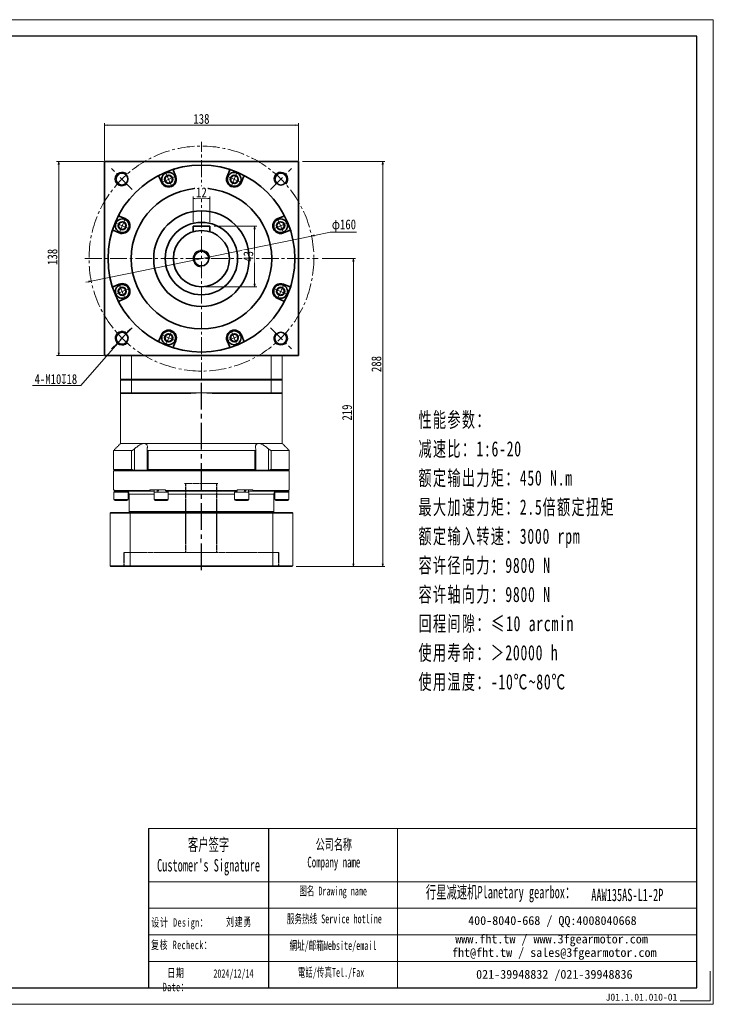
# Model space of a CAD drawing. Header units: millimetres. Extents: x -4 to 990, y 0 to 700.
# Tile 6 of 6: x 497 to 990, y 0 to 700. Entities that reach past the tile are written whole.
import ezdxf

# ---------------------------------------------------------------- set-up
doc = ezdxf.new("R2010")
doc.units = ezdxf.units.MM
doc.set_wipeout_variables(frame=1)
for name, pattern in [('CENTER2', [28.575, 19.05, -3.175, 3.175, -3.175]), ('DASHED', [0.75, 0.5, -0.25]), ('点画线', [18, 12, -2, 2, -2])]:
    doc.linetypes.add(name, pattern=pattern)
for name, color, linetype in [('3中心线层', 1, 'CENTER2'), ('6文字层', 3, 'Continuous'), ('7标注层', 4, 'Continuous')]:
    doc.layers.add(name, color=color, linetype=linetype)
for name, color, linetype, lineweight in [('SLD-0', 7, 'Continuous', 18), ('中心线层', 1, '点画线', 18), ('图框_外框线', 7, 'Continuous', 18), ('尺寸线层', 3, 'Continuous', 18), ('粗实线层', 7, 'Continuous', 35)]:
    doc.layers.add(name, color=color, linetype=linetype, lineweight=lineweight)
doc.styles.add('SLDTEXTSTYLE4', font='SimSun.ttf', dxfattribs={"width": 0.611111})
doc.styles.get("Standard").update_dxf_attribs({"font": 'SimSun.ttf'})
doc.styles.add('宋体', font='SimSun.ttf', dxfattribs={"width": 0.8})
doc.styles.add('标准', font='txt', dxfattribs={"width": 0.667})
doc.styles.add('样式 1', font='SimSun.ttf')
doc.dimstyles.new('A水平标注$0', dxfattribs={"dimtxt": 3.5, "dimasz": 2, "dimexe": 1.5, "dimexo": 3, "dimgap": 1.1, "dimtad": 1, "dimtoh": 1, "dimdec": 4, "dimdsep": 46, "dimtxsty": '宋体', "dimblk": 'OPEN', "dimcen": 3, "dimclrd": 3, "dimclre": 3, "dimclrt": 6, "dimadec": 0, "dimazin": 0, "dimtm": 1e-09, "dimtfac": 1, "dimtdec": 4, "dimtix": 1, "dimtmove": 0, "dimatfit": 3, "dimldrblk": 'OPEN', "dimfxl": 1, "dimtfill": 1, "dimtfillclr": 256, "dimlwd": 13, "dimlwe": 13, "dimarcsym": 0})
doc.dimstyles.new('D直径标注φ25', dxfattribs={"dimtxt": 3.5, "dimasz": 2, "dimexe": 1, "dimexo": 3, "dimtad": 1, "dimtoh": 1, "dimdec": 1, "dimdsep": 46, "dimtxsty": '宋体', "dimblk": 'OPEN', "dimcen": 3, "dimclrd": 3, "dimclre": 3, "dimclrt": 130, "dimadec": 0, "dimazin": 0, "dimtm": 1e-09, "dimtfac": 1, "dimtdec": 1, "dimtmove": 0, "dimatfit": 0, "dimldrblk": 'OPEN', "dimfxl": 1, "dimtfill": 1, "dimtfillclr": 256, "dimlwd": 13, "dimlwe": 13, "dimarcsym": 0})
doc.dimstyles.new('螺孔(M8-7H)', dxfattribs={"dimtxt": 3.5, "dimasz": 2, "dimexe": 1.25, "dimexo": 3, "dimtad": 1, "dimtoh": 1, "dimdec": 4, "dimdsep": 46, "dimtxsty": '宋体', "dimblk": 'OPEN', "dimcen": 3, "dimclrd": 3, "dimclre": 3, "dimclrt": 2, "dimadec": 0, "dimazin": 0, "dimtm": 1e-09, "dimtfac": 1, "dimtdec": 4, "dimtmove": 0, "dimatfit": 3, "dimldrblk": 'OPEN', "dimfxl": 1, "dimtfill": 1, "dimtfillclr": 256, "dimlwd": 9, "dimlwe": 9, "dimarcsym": 0})

# ---------------------------------------------------------------- blocks, each defined once
blk = doc.blocks.new('_Open')
at = {"color": 0, "linetype": 'ByBlock', "lineweight": -2}
for p, q in [((-1, 0.17), (0, 0)), ((-1, -0.17), (0, 0)), ((0, 0), (-1, 0))]:
    blk.add_line(p, q, dxfattribs=at)
blk = doc.blocks.new('*D8')
at = {"layer": 'Defpoints', "color": 0, "transparency": 16777216}
for p in [(559.28, 599.38), (524.42, 461.38), (559.28, 461.38)]:
    blk.add_point(p, dxfattribs=at)
at = {"layer": '尺寸线层', "color": 3, "lineweight": 13, "transparency": 16777216}
for p, q in [((556.28, 599.38), (522.92, 599.38)), ((524.42, 597.38), (524.42, 463.38)), ((556.28, 461.38), (522.92, 461.38))]:
    blk.add_line(p, q, dxfattribs=at)
at = {"layer": '尺寸线层', "color": 3, "lineweight": 13, "transparency": 16777216, "xscale": 2, "yscale": 2, "zscale": 2}
for p, rotation in [((524.42, 599.38), 90), ((524.42, 461.38), 270)]:
    blk.add_blockref('_Open', p, dxfattribs=dict(at, rotation=rotation))
at = {"layer": '尺寸线层', "color": 6, "transparency": 16777216, "insert": (520, 531.58), "char_height": 7, "attachment_point": 5, "rotation": 90, "style": '宋体', "bg_fill": 3, "box_fill_scale": 1.1, "bg_fill_color": 257, "bg_fill_transparency": 0}
blk.add_mtext('138', dxfattribs=at)
blk = doc.blocks.new('*D9')
at = {"layer": 'Defpoints', "color": 0, "transparency": 16777216}
for p in [(695.02, 625.26), (557.02, 597.12), (695.02, 597.12)]:
    blk.add_point(p, dxfattribs=at)
at = {"layer": '尺寸线层', "color": 3, "lineweight": 13, "transparency": 16777216}
for p, q in [((557.02, 600.12), (557.02, 626.76)), ((559.02, 625.26), (693.02, 625.26)), ((695.02, 600.12), (695.02, 626.76))]:
    blk.add_line(p, q, dxfattribs=at)
at = {"layer": '尺寸线层', "color": 3, "lineweight": 13, "transparency": 16777216, "xscale": 2, "yscale": 2, "zscale": 2, "rotation": 180}
blk.add_blockref('_Open', (557.02, 625.26), dxfattribs=at)
at = {"layer": '尺寸线层', "color": 3, "lineweight": 13, "transparency": 16777216, "xscale": 2, "yscale": 2, "zscale": 2}
blk.add_blockref('_Open', (695.02, 625.26), dxfattribs=at)
at = {"layer": '尺寸线层', "color": 6, "transparency": 16777216, "insert": (626.02, 629.68), "char_height": 7, "attachment_point": 5, "style": '宋体', "bg_fill": 3, "box_fill_scale": 1.1, "bg_fill_color": 257, "bg_fill_transparency": 0}
blk.add_mtext('138', dxfattribs=at)
blk = doc.blocks.new('*D18')
at = {"layer": 'Defpoints', "color": 0, "transparency": 16777216}
for p in [(704.4, 546.41), (547.65, 514.35)]:
    blk.add_point(p, dxfattribs=at)
at = {"layer": '尺寸线层', "color": 3, "lineweight": 13, "transparency": 16777216}
for p, q in [((547.65, 514.35), (704.4, 546.41)), ((717.6, 549.11), (706.36, 546.81)), ((736.27, 549.11), (717.6, 549.11)), ((545.69, 513.95), (543.73, 513.55))]:
    blk.add_line(p, q, dxfattribs=at)
at = {"layer": '尺寸线层', "color": 3, "lineweight": 13, "transparency": 16777216, "xscale": 2, "yscale": 2, "zscale": 2}
for p, rotation in [((704.4, 546.41), 191.5591783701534), ((547.65, 514.35), 11.55917837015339)]:
    blk.add_blockref('_Open', p, dxfattribs=dict(at, rotation=rotation))
at = {"layer": '尺寸线层', "color": 130, "transparency": 16777216, "insert": (727.43, 553.76), "char_height": 7, "attachment_point": 5, "style": '宋体', "bg_fill": 3, "box_fill_scale": 1.1, "bg_fill_color": 257, "bg_fill_transparency": 0}
blk.add_mtext('φ160', dxfattribs=at)
blk = doc.blocks.new('*X6')
at = {"layer": '中心线层', "linetype": '点画线', "lineweight": 18}
for p, q in [((-5.64, 0), (5.64, 0)), ((0, -5.64), (0, 5.64))]:
    blk.add_line(p, q, dxfattribs=at)
at = {"layer": '粗实线层'}
for p, q in [((-2.89, 0), (-1.44, 2.5)), ((-2.89, 0), (-1.44, -2.5)), ((-1.44, 2.5), (1.44, 2.5)), ((2.89, 0), (1.44, 2.5)), ((2.89, 0), (1.44, 2.5)), ((2.89, 0), (1.44, -2.5)), ((-1.44, -2.5), (1.44, -2.5))]:
    blk.add_line(p, q, dxfattribs=at)
blk.add_circle((0, 0), 2.89, dxfattribs=at)
for start, end in [(0, 180), (180, 360)]:
    blk.add_arc((0, 0), 4.89, start, end, dxfattribs=at)
blk = doc.blocks.new('*D27')
at = {"layer": 'Defpoints', "color": 0, "transparency": 16777216}
for p in [(632.02, 553.38), (626.02, 510.38), (663.86, 510.38)]:
    blk.add_point(p, dxfattribs=at)
at = {"layer": '尺寸线层', "color": 3, "lineweight": 13, "transparency": 16777216}
for p, q in [((635.02, 553.38), (665.36, 553.38)), ((663.86, 551.38), (663.86, 512.38)), ((629.02, 510.38), (665.36, 510.38))]:
    blk.add_line(p, q, dxfattribs=at)
at = {"layer": '尺寸线层', "color": 3, "lineweight": 13, "transparency": 16777216, "xscale": 2, "yscale": 2, "zscale": 2}
for p, rotation in [((663.86, 553.38), 90), ((663.86, 510.38), 270)]:
    blk.add_blockref('_Open', p, dxfattribs=dict(at, rotation=rotation))
at = {"layer": '尺寸线层', "color": 6, "transparency": 16777216, "insert": (659.44, 531.88), "char_height": 7, "attachment_point": 5, "rotation": 90, "style": '宋体', "bg_fill": 3, "box_fill_scale": 1.1, "bg_fill_color": 257, "bg_fill_transparency": 0}
blk.add_mtext('43', dxfattribs=at)
blk = doc.blocks.new('*D28')
at = {"layer": 'Defpoints', "color": 0, "transparency": 16777216}
for p in [(620.02, 553.38), (632.02, 553.38)]:
    blk.add_point(p, dxfattribs=at)
at = {"layer": '尺寸线层', "color": 3, "lineweight": 13, "transparency": 16777216}
for p, q in [((620.02, 556.38), (620.02, 574.59)), ((632.02, 556.38), (632.02, 574.59)), ((630.02, 573.09), (622.02, 573.09))]:
    blk.add_line(p, q, dxfattribs=at)
at = {"layer": '尺寸线层', "color": 3, "lineweight": 13, "transparency": 16777216, "xscale": 2, "yscale": 2, "zscale": 2, "rotation": 180}
blk.add_blockref('_Open', (620.02, 573.09), dxfattribs=at)
at = {"layer": '尺寸线层', "color": 3, "lineweight": 13, "transparency": 16777216, "xscale": 2, "yscale": 2, "zscale": 2}
blk.add_blockref('_Open', (632.02, 573.09), dxfattribs=at)
at = {"layer": '尺寸线层', "color": 6, "transparency": 16777216, "insert": (626.02, 577.5), "char_height": 7, "attachment_point": 5, "style": '宋体', "bg_fill": 3, "box_fill_scale": 1.1, "bg_fill_color": 257, "bg_fill_transparency": 0}
blk.add_mtext('12', dxfattribs=at)
at = {"layer": 'Defpoints', "color": 0, "transparency": 16777216}
blk.add_point((620.02, 573.09), dxfattribs=at)
blk = doc.blocks.new('*D38')
at = {"layer": 'Defpoints', "color": 0, "transparency": 16777216}
for p in [(695.02, 599.38), (690.52, 311.38), (755.01, 311.38)]:
    blk.add_point(p, dxfattribs=at)
at = {"layer": '尺寸线层', "color": 3, "lineweight": 13, "transparency": 16777216}
for p, q in [((698.02, 599.38), (756.51, 599.38)), ((755.01, 597.38), (755.01, 313.38)), ((693.52, 311.38), (756.51, 311.38))]:
    blk.add_line(p, q, dxfattribs=at)
at = {"layer": '尺寸线层', "color": 3, "lineweight": 13, "transparency": 16777216, "xscale": 2, "yscale": 2, "zscale": 2}
for p, rotation in [((755.01, 599.38), 90), ((755.01, 311.38), 270)]:
    blk.add_blockref('_Open', p, dxfattribs=dict(at, rotation=rotation))
at = {"layer": '尺寸线层', "color": 6, "transparency": 16777216, "insert": (750.51, 455.38), "char_height": 7, "attachment_point": 5, "rotation": 90, "style": '宋体', "bg_fill": 3, "box_fill_scale": 1.1, "bg_fill_color": 256, "bg_fill_true_color": 13158600, "bg_fill_transparency": 0}
blk.add_mtext('288', dxfattribs=at)
blk = doc.blocks.new('*D39')
at = {"layer": 'Defpoints', "color": 0, "transparency": 16777216}
for p in [(709.02, 530.38), (690.52, 311.38), (734.12, 311.38)]:
    blk.add_point(p, dxfattribs=at)
at = {"layer": '尺寸线层', "color": 3, "lineweight": 13, "transparency": 16777216}
for p, q in [((712.02, 530.38), (735.62, 530.38)), ((734.12, 528.38), (734.12, 313.38)), ((693.52, 311.38), (735.62, 311.38))]:
    blk.add_line(p, q, dxfattribs=at)
at = {"layer": '尺寸线层', "color": 3, "lineweight": 13, "transparency": 16777216, "xscale": 2, "yscale": 2, "zscale": 2}
for p, rotation in [((734.12, 530.38), 90), ((734.12, 311.38), 270)]:
    blk.add_blockref('_Open', p, dxfattribs=dict(at, rotation=rotation))
at = {"layer": '尺寸线层', "color": 6, "transparency": 16777216, "insert": (729.62, 420.88), "char_height": 7, "attachment_point": 5, "rotation": 90, "style": '宋体', "bg_fill": 3, "box_fill_scale": 1.1, "bg_fill_color": 256, "bg_fill_true_color": 13158600, "bg_fill_transparency": 0}
blk.add_mtext('219', dxfattribs=at)
blk = doc.blocks.new('*D44')
at = {"color": 3, "lineweight": 9, "transparency": 16777216}
for p, q in [((572.85, 477.47), (566.27, 469.94)), ((574.17, 478.97), (575.49, 480.48)), ((540.11, 440.02), (564.96, 468.43)), ((505.74, 440.02), (540.11, 440.02))]:
    blk.add_line(p, q, dxfattribs=at)
at = {"layer": 'Defpoints', "color": 0, "transparency": 16777216}
for p in [(572.85, 477.47), (566.27, 469.94)]:
    blk.add_point(p, dxfattribs=at)
at = {"color": 3, "lineweight": 9, "transparency": 16777216, "xscale": 2, "yscale": 2, "zscale": 2}
for p, rotation in [((572.85, 477.47), 228.8356214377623), ((566.27, 469.94), 48.83562143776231)]:
    blk.add_blockref('_Open', p, dxfattribs=dict(at, rotation=rotation))
at = {"color": 2, "transparency": 16777216, "insert": (522.43, 444.59), "char_height": 7, "attachment_point": 5, "style": '宋体', "bg_fill": 3, "box_fill_scale": 1.1, "bg_fill_color": 257, "bg_fill_transparency": 0}
blk.add_mtext('4-M10{\\famgdt|b0|i0|c0|p0;x}{18}', dxfattribs=at)

msp = doc.modelspace()

# ---------------------------------------------------------------- linework, layer by layer
at = {"color": 7, "linetype": 'Continuous', "lineweight": 15}
for p, q in [((568.52412, 461.37784), (568.52412, 444.37784)), ((576.32754, 444.37784), (576.32754, 461.37784)), ((675.7207, 461.37784), (675.7207, 444.37784)), ((683.52412, 444.37784), (683.52412, 461.37784)), ((683.02412, 444.37784), (675.53422, 444.37784)), ((675.7207, 443.87784), (675.7207, 434.87784)), ((675.7207, 443.87784), (683.52412, 443.87784)), ((683.52412, 434.87784), (683.52412, 443.87784)), ((576.32754, 434.87784), (568.52412, 434.87784)), ((569.02412, 434.37784), (576.51402, 434.37784)), ((626.02412, 434.87784), (576.32754, 434.87784)), ((576.51402, 434.37784), (618.45775, 434.37784)), ((675.7207, 434.87784), (626.02412, 434.87784)), ((633.59049, 434.37784), (675.53422, 434.37784)), ((675.53422, 434.37784), (683.02412, 434.37784)), ((683.52412, 434.87784), (675.7207, 434.87784)), ((576.34011, 393.87784), (563.52412, 393.87784)), ((585.36548, 398.87784), (568.52412, 398.87784)), ((576.34011, 393.87784), (576.34011, 380.37784)), ((578.37888, 379.87784), (578.37888, 395.02521)), ((666.68276, 398.87784), (585.36548, 398.87784)), ((663.94179, 393.87784), (588.10645, 393.87784)), ((588.10645, 380.37784), (588.10645, 393.87784)), ((663.94179, 393.87784), (663.94179, 380.37784)), ((683.52412, 398.87784), (666.68276, 398.87784)), ((673.66936, 395.02521), (673.66936, 379.87784)), ((675.70812, 380.37784), (675.70812, 393.87784)), ((576.34011, 380.37784), (563.52412, 380.37784)), ((563.52412, 379.37784), (626.02412, 379.37784)), ((626.02412, 379.87784), (564.02412, 379.87784)), ((564.02412, 379.87784), (577.56149, 379.87784)), ((587.35406, 379.87784), (664.69418, 379.87784)), ((663.94179, 380.37784), (588.10645, 380.37784)), ((563.52412, 365.87784), (563.858, 365.87784)), ((568.77412, 364.27784), (563.77412, 364.27784)), ((563.858, 365.37784), (563.858, 365.87784)), ((589.35373, 365.37784), (563.858, 365.37784)), ((564.35167, 364.87784), (589.67595, 364.87784)), ((573.77412, 364.27784), (568.77412, 364.27784)), ((589.35373, 365.87784), (589.35373, 365.37784)), ((589.35373, 365.87784), (600.52839, 365.87784)), ((589.67595, 364.87784), (592.45912, 364.87784)), ((601.72925, 364.27784), (592.39912, 364.27784)), ((600.52839, 365.37784), (600.52839, 365.87784)), ((651.51985, 365.37784), (600.52839, 365.37784)), ((600.69984, 364.87784), (651.3484, 364.87784)), ((602.39912, 364.27784), (601.72925, 364.27784)), ((602.71087, 364.87784), (602.89912, 364.87784)), ((649.14912, 364.87784), (649.33737, 364.87784)), ((659.64912, 364.27784), (649.64912, 364.27784)), ((651.51985, 365.87784), (651.51985, 365.37784)), ((651.51985, 365.87784), (662.6945, 365.87784)), ((659.58912, 364.87784), (662.37229, 364.87784)), ((662.6945, 365.37784), (662.6945, 365.87784)), ((568.77412, 359.02784), (563.77412, 359.02784)), ((564.52412, 358.27784), (568.77412, 358.27784)), ((573.77412, 359.02784), (568.77412, 359.02784)), ((568.77412, 358.27784), (573.02412, 358.27784)), ((574.52412, 362.87784), (592.39912, 362.87784)), ((601.72925, 359.02784), (592.39912, 359.02784)), ((593.14912, 358.27784), (601.07973, 358.27784)), ((601.07973, 358.27784), (601.64912, 358.27784)), ((602.39912, 359.02784), (601.72925, 359.02784)), ((602.39912, 362.87784), (649.64912, 362.87784)), ((659.64912, 359.02784), (649.64912, 359.02784)), ((650.39912, 358.27784), (658.89912, 358.27784)), ((659.64912, 362.87784), (677.52412, 362.87784)), ((677.52412, 350.37784), (574.52412, 350.37784)), ((561.02412, 349.37784), (575.21811, 349.37784)), ((561.02412, 349.37784), (561.02412, 311.87784)), ((575.39063, 349.87784), (561.52412, 349.87784)), ((575.21811, 349.37784), (676.83012, 349.37784)), ((575.21811, 311.87784), (575.21811, 349.37784)), ((676.65761, 349.87784), (575.39063, 349.87784)), ((676.83012, 349.37784), (676.83012, 311.87784)), ((575.21811, 311.87784), (561.02412, 311.87784)), ((561.52412, 311.37784), (575.39063, 311.37784)), ((676.83012, 311.87784), (575.21811, 311.87784)), ((575.39063, 311.37784), (676.65761, 311.37784))]:
    msp.add_line(p, q, dxfattribs=at)
at = {"color": 6, "linetype": 'DASHED', "lineweight": 15}
for p, q in [((614.02412, 370.37784), (638.02412, 370.37784)), ((571.02412, 321.37784), (681.02412, 321.37784))]:
    msp.add_line(p, q, dxfattribs=at)
msp.add_line((673.63479, 124.96476), (673.63479, 11.76973))
at = {"color": 7, "linetype": 'Continuous', "lineweight": 15}
for centre, radius, start, end in [((569.44576, 586.93656), 5, 43.21916255, 315.15915552), ((682.60248, 586.93656), 5, 313.19926813, 224.84084448), ((569.56371, 473.70137), 5, 46.75097942, 316.90020391), ((682.48453, 473.70137), 5, 133.24902058, 46.68136541), ((626.02412, 377.37784), 57.5, 90, 97.56142971), ((626.02412, 377.37784), 57.5, 82.43857029, 90), ((564.52412, 359.02784), 0.75, 180, 270), ((573.02412, 359.02784), 0.75, 270, 0), ((572.52412, 362.87784), 2, 0, 30.16812693), ((593.14912, 359.02784), 0.75, 180, 270), ((601.64912, 359.02784), 0.75, 270, 0), ((650.39912, 359.02784), 0.75, 180, 270), ((658.89912, 359.02784), 0.75, 270, 0), ((679.52412, 362.87784), 2, 149.81508116, 180), ((679.02412, 359.02784), 0.75, 180, 270)]:
    msp.add_arc(centre, radius, start, end, dxfattribs=at)
at = {"color": 7, "linetype": 'Continuous', "lineweight": 15, "extrusion": (0, 0, -1)}
for centre, major_axis, ratio, start_param, end_param in [((568.77412, 365.87784), (0, 8.55633), 0.577350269, 4.618754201, 4.71238898), ((568.77412, 364.27784), (0, 8.55633), 0.577350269, 4.71238898, 4.837645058), ((597.39912, 365.87784), (4.54557, 8.49348), 0.227735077, 4.403003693, 4.591107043), ((597.39912, 364.27784), (4.54557, 8.49348), 0.227735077, 4.591107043, 4.779210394), ((597.39912, 365.87784), (3.07332, 5.74255), 0.227735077, 4.452374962, 4.591107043), ((654.64912, 365.87784), (4.54557, 8.49348), 0.227735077, 1.44951439, 1.63761774), ((654.64912, 364.27784), (3.07332, 5.74255), 0.227735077, 1.310782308, 1.44951439), ((654.64912, 364.27784), (4.54557, 8.49348), 0.227735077, 1.261411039, 1.44951439)]:
    msp.add_ellipse(centre, major_axis=major_axis, ratio=ratio, start_param=start_param, end_param=end_param, dxfattribs=at)
at = {"color": 7, "linetype": 'Continuous', "lineweight": 15}
for points in [[(675.7207, 443.87784), (675.53422, 444.37784)], [(683.02412, 444.37784), (683.52412, 443.87784)], [(568.52412, 398.87784), (568.52412, 434.87784)], [(568.52412, 434.87784), (569.02412, 434.37784)], [(576.32754, 434.87784), (576.51402, 434.37784)], [(675.7207, 434.87784), (675.53422, 434.37784)], [(683.02412, 434.37784), (683.52412, 434.87784)], [(683.52412, 434.87784), (683.52412, 398.87784)], [(563.52412, 393.87784), (568.52412, 398.87784)], [(563.52412, 380.37784), (563.52412, 393.87784)], [(587.31981, 379.87784), (587.31981, 394.64774)], [(664.72842, 394.64804), (664.72842, 379.87784)], [(564.02412, 379.87784), (563.52412, 380.37784)], [(563.52412, 379.37784), (564.02412, 379.87784)], [(563.52412, 365.87784), (563.52412, 379.37784)], [(563.77412, 359.02784), (563.77412, 364.27784)], [(563.858, 365.37784), (564.35167, 364.87784)], [(573.71412, 364.50289), (573.71412, 364.27784)], [(573.77412, 364.27784), (573.77412, 359.02784)], [(589.67595, 364.87784), (589.35373, 365.37784)], [(592.39912, 359.02784), (592.39912, 364.27784)], [(592.45912, 364.27784), (592.45912, 365.87784)], [(600.52839, 365.37784), (600.69984, 364.87784)], [(602.33912, 364.87784), (602.33912, 364.27784)], [(602.39912, 364.27784), (602.39912, 359.02784)], [(649.64912, 359.02784), (649.64912, 364.27784)], [(649.70912, 364.27784), (649.70912, 364.87784)], [(651.3484, 364.87784), (651.51985, 365.37784)], [(659.58912, 365.87784), (659.58912, 364.27784)], [(659.64912, 364.27784), (659.64912, 359.02784)], [(662.6945, 365.37784), (662.37229, 364.87784)], [(678.27412, 359.02784), (678.27412, 364.27784)], [(678.33412, 364.27784), (678.33412, 364.47023)], [(574.52412, 350.37784), (574.52412, 362.87784)], [(677.52412, 362.87784), (677.52412, 350.37784)], [(575.02412, 349.87784), (574.52412, 350.37784)], [(677.52412, 350.37784), (677.02412, 349.87784)], [(561.02412, 349.37784), (561.52412, 349.87784)], [(575.39063, 349.87784), (575.21811, 349.37784)], [(676.83012, 349.37784), (676.65761, 349.87784)], [(561.52412, 311.37784), (561.02412, 311.87784)], [(575.21811, 311.87784), (575.39063, 311.37784)], [(676.65761, 311.37784), (676.83012, 311.87784)]]:
    msp.add_open_spline(points, degree=1, dxfattribs=at)
for points, knots in [([(578.37888, 395.02521), (578.12023, 394.8037), (577.69342, 394.43817), (577.06663, 394.0748), (576.6307, 393.90316), (576.42594, 393.88532), (576.34011, 393.87784)], [0, 0, 0, 0, 0.923658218, 1.524159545, 2.020218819, 2.378137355, 2.378137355, 2.378137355, 2.378137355]), ([(585.36548, 398.87784), (584.96395, 398.83948), (584.13281, 398.76007), (582.80057, 398.20605), (581.57535, 397.51784), (580.08727, 396.51607), (579.06785, 395.62645), (578.37888, 395.02521)], [0, 0, 0, 0, 1.493533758, 3.091577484, 4.322036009, 5.554470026, 8.123989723, 8.123989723, 8.123989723, 8.123989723]), ([(587.37084, 395.02521), (587.42232, 395.25847), (587.5257, 395.72684), (587.58053, 396.44636), (587.52473, 397.17459), (587.31292, 397.81101), (586.9686, 398.30136), (586.5502, 398.62364), (586.04161, 398.81934), (585.63574, 398.8753), (585.39757, 398.87754), (585.36548, 398.87784)], [0, 0, 0, 0, 0.626246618, 1.257495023, 2.032414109, 2.823629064, 3.42820033, 4.048095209, 4.555440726, 5.077036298, 5.158257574, 5.158257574, 5.158257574, 5.158257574]), ([(588.10645, 393.87784), (588.0382, 393.88115), (587.89935, 393.88788), (587.72664, 393.94113), (587.58317, 394.02242), (587.45978, 394.14196), (587.36699, 394.30675), (587.31829, 394.52038), (587.31594, 394.76118), (587.35243, 394.93668), (587.37084, 395.02521)], [0, 0, 0, 0, 0.165195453, 0.336098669, 0.501143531, 0.67031152, 0.899665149, 1.135559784, 1.381616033, 1.632058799, 1.632058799, 1.632058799, 1.632058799]), ([(664.6774, 395.02521), (664.69916, 394.91501), (664.7433, 394.69144), (664.71735, 394.42426), (664.63845, 394.21857), (664.53377, 394.08019), (664.39599, 393.97687), (664.24921, 393.9162), (664.09539, 393.88335), (663.9933, 393.87969), (663.94179, 393.87784)], [0, 0, 0, 0, 0.312581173, 0.634124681, 0.837734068, 1.046108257, 1.214079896, 1.386575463, 1.508153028, 1.631948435, 1.631948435, 1.631948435, 1.631948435]), ([(666.68276, 398.87784), (666.50195, 398.86868), (666.13574, 398.85013), (665.66681, 398.69981), (665.26537, 398.46058), (664.89484, 398.07773), (664.61169, 397.52075), (664.47253, 396.77472), (664.48443, 395.93703), (664.61274, 395.33072), (664.6774, 395.02521)], [0, 0, 0, 0, 0.468845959, 0.949596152, 1.451964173, 1.965089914, 2.734777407, 3.526210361, 4.335728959, 5.157885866, 5.157885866, 5.157885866, 5.157885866]), ([(673.66936, 395.02521), (673.14266, 395.49017), (672.29106, 396.24196), (671.00134, 397.17396), (669.97266, 397.81363), (669.00579, 398.30268), (667.93773, 398.72052), (667.1575, 398.87343), (666.71522, 398.87754), (666.68276, 398.87784)], [0, 0, 0, 0, 1.980910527, 3.202878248, 4.450542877, 5.416537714, 6.381330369, 7.998144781, 8.126222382, 8.126222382, 8.126222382, 8.126222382]), ([(675.70812, 393.87784), (675.58745, 393.89182), (675.34664, 393.91973), (674.84044, 394.14725), (674.25687, 394.5147), (673.86947, 394.85133), (673.66936, 395.02521)], [0, 0, 0, 0, 0.48914015, 0.976123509, 1.653805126, 2.377879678, 2.377879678, 2.377879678, 2.377879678]), ([(576.34011, 380.37784), (576.46066, 380.36367), (576.70121, 380.33541), (577.13982, 380.1417), (577.4246, 379.9635), (577.56149, 379.87784)], [0, 0, 0, 0, 0.457440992, 0.912864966, 1.334419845, 1.334419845, 1.334419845, 1.334419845]), ([(587.35406, 379.87784), (587.40242, 379.98862), (587.49134, 380.19229), (587.77766, 380.35362), (588.01077, 380.37079), (588.10645, 380.37784)], [0, 0, 0, 0, 0.4023771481, 0.7397651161, 0.974629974, 0.974629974, 0.974629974, 0.974629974]), ([(663.94179, 380.37784), (664.07562, 380.36367), (664.34268, 380.33541), (664.58796, 380.1417), (664.6597, 379.9635), (664.69418, 379.87784)], [0, 0, 0, 0, 0.33430891, 0.6671437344, 0.9752262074, 0.9752262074, 0.9752262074, 0.9752262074]), ([(674.48675, 379.87784), (674.66672, 379.98862), (674.9976, 380.19229), (675.42574, 380.35362), (675.62595, 380.37079), (675.70812, 380.37784)], [0, 0, 0, 0, 0.551089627, 1.013171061, 1.334838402, 1.334838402, 1.334838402, 1.334838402]), ([(574.25389, 363.88466), (574.25119, 363.89249), (574.2424, 363.91802), (573.87127, 364.4777), (573.26401, 364.83103), (572.79915, 364.86739), (572.66549, 364.87784)], [0, 0, 0, 0, 0.326549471, 1.065534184, 1.708406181, 1.967821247, 1.967821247, 1.967821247, 1.967821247]), ([(602.33912, 364.73671), (602.37498, 364.75746), (602.53967, 364.8528), (602.63573, 364.86685), (602.71087, 364.87784)], [0, 0, 0, 0, 0.0872534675, 0.4007646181, 0.4007646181, 0.4007646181, 0.4007646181]), ([(649.33737, 364.87784), (649.42336, 364.86609), (649.51252, 364.85391), (649.70237, 364.745), (649.70912, 364.74113)], [0, 0, 0, 0, 0.3845346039, 0.3986983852, 0.3986983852, 0.3986983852, 0.3986983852]), ([(679.38274, 364.87784), (679.1987, 364.85885), (678.65442, 364.8027), (678.16488, 364.414), (677.88162, 364.0546), (677.76513, 363.82981), (677.78838, 363.87344), (677.79436, 363.88467)], [0, 0, 0, 0, 0.371254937, 1.097915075, 1.483628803, 1.880459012, 2.017902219, 2.017902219, 2.017902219, 2.017902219])]:
    msp.add_open_spline(points, degree=3, knots=knots, dxfattribs=at)
at = {"layer": '3中心线层'}
msp.add_line((626.02412, 308.76115), (626.02412, 444.37784), dxfattribs=at)
at = {"layer": '3中心线层', "color": 6, "linetype": 'DASHED'}
for p, q in [((615.02412, 321.37784), (615.02412, 370.37784)), ((637.02412, 321.37784), (637.02412, 370.37784)), ((571.02412, 311.37784), (571.02412, 321.37784)), ((681.02412, 311.37784), (681.02412, 321.37784))]:
    msp.add_line(p, q, dxfattribs=at)
at = {"layer": '7标注层', "color": 0}
msp.add_line((588.24682, 124.96476), (588.24682, 11.78909), dxfattribs=at)
at = {"layer": '中心线层'}
msp.add_line((675.26447, 481.13749), (690.12086, 466.28109), dxfattribs=at)
at = {"layer": '图框_外框线'}
for p, q in [((588.24682, 124.96476), (673.63479, 124.96476)), ((673.63479, 124.96476), (673.63479, 11.78909)), ((673.63479, 124.96476), (978.49435, 124.96476)), ((765.63457, 124.96476), (765.63457, 11.78909)), ((588.24682, 87.19795), (673.63479, 87.19795)), ((673.63479, 87.19795), (978.49435, 87.19795)), ((588.24682, 68.31454), (978.49435, 68.31454)), ((588.24682, 49.43114), (978.49435, 49.43114)), ((588.24682, 30.54773), (978.49435, 30.54773))]:
    msp.add_line(p, q, dxfattribs=at)
at = {"layer": '图框_外框线', "color": 3}
msp.add_lwpolyline([(987.92562, 23.57818), (987.92562, 2.35782), (966.70526, 2.35782)], dxfattribs=at)
at = {"layer": '粗实线层'}
for p, q in [((695.02412, 599.37784), (557.02412, 599.37784)), ((557.02412, 599.37784), (557.02412, 461.37784)), ((695.02412, 461.37784), (695.02412, 599.37784)), ((597.59909, 584.62973), (596.00074, 588.48848)), ((607.76177, 588.83925), (606.16342, 592.698)), ((644.28647, 588.83925), (645.88482, 592.698)), ((654.44915, 584.62973), (656.04749, 588.48848)), ((571.77223, 501.95281), (567.91347, 500.35446)), ((680.27601, 501.95281), (684.13476, 500.35446)), ((597.59909, 476.12594), (596.00074, 472.26719)), ((607.76177, 471.91643), (606.16342, 468.05767)), ((644.28647, 471.91643), (645.88482, 468.05767)), ((654.44915, 476.12594), (656.04749, 472.26719)), ((557.02412, 461.37784), (695.02412, 461.37784))]:
    msp.add_line(p, q, dxfattribs=at)
for centre, radius in [((626.02412, 530.37784), 66.5), ((569.44576, 586.93656), 4.25), ((682.60248, 586.93656), 4.25), ((569.56371, 473.70137), 4.25), ((682.48453, 473.70137), 4.25)]:
    msp.add_circle(centre, radius, dxfattribs=at)
for centre, radius, start, end in [((595.07687, 588.1058), 1, 22.49996994, 118.19528495), ((602.68043, 586.73449), 5.5, 202.5, 22.5), ((649.36781, 586.73449), 5.5, 157.5, 337.5), ((656.97137, 588.1058), 1, 61.80471506, 157.50003006), ((568.29616, 499.43058), 1, 112.49996994, 208.19528495), ((683.75208, 499.43058), 1, 331.80471506, 67.50003006), ((602.68043, 474.02119), 5.5, 337.5, 157.5), ((649.36781, 474.02119), 5.5, 22.5, 202.5), ((595.07687, 472.64987), 1, 241.80471506, 337.50003006), ((656.97137, 472.64987), 1, 202.49996994, 298.19528495), ((607.0873, 467.67499), 1, 157.49996994, 253.19528495), ((644.96094, 467.67499), 1, 286.80471506, 22.50003006)]:
    msp.add_arc(centre, radius, start, end, dxfattribs=at)

# ---------------------------------------------------------------- texts
at = {"layer": '6文字层', "insert": (913.64572, 7.58506), "char_height": 5, "width": 43.304423, "attachment_point": 1, "style": '样式 1'}
msp.add_mtext('J01.1.01.010-01', dxfattribs=at)
at = {"layer": 'SLD-0', "color": 1, "attachment_point": 2}
for s, insert, char_height, width, style in [("{\\fSimSun|b1|i0|c134|p2;客户签字\\PCustomer's Signature}", (631.08798, 117.97775), 8.8122555, 109.6253673, 'SLDTEXTSTYLE4'), ('{\\fSimSun|b1|i0|c134|p2;公司名称\\PCompany name}', (720.21817, 117.50995), 7.5533619, 97.7924525, 'SLDTEXTSTYLE4'), ('{\\fSimSun|b1|i0|c134|p2;图名 Drawing name}', (719.70187, 83.71706), 6.2944682, 80.4979673, 'SLDTEXTSTYLE4'), ('{\\fSimSun|b1|i0|c134|p2;  \\H1.1667x;行星减速机Planetary gearbox\\fSimSun|b0|i0|c134|p2;：}', (835.74433, 84.2026), 7.5533619, 118.7965569, 'SLDTEXTSTYLE4'), ('\\pxt5;{\\fSimSun|b1|i0|c134|p2;\\C256;AAW135AS-L1-2P}', (929.06288, 82.19715), 8.8122555, 64.1310128, 'SLDTEXTSTYLE4'), ('{\\fSimSun|b1|i0|c134|p2;服务热线 Service hotline}', (720.59446, 63.92423), 6.2944682, 89.6824688, 'SLDTEXTSTYLE4'), ('{\\fNSimSun|b0|i0|c134|p49;\\T1.1;设计 \\fNSimSun|b0|i0|c0|p49;Design\\fNSimSun|b0|i0|c134|p49;：}', (610.64476, 61.19568), 6, 63.3273144, '标准'), ('{\\fSimSun|b0|i0|c134|p2;\\T1.1;刘建勇}', (652.8124, 61.64877), 6, 31.9717109, '标准'), ('{\\fNSimSun|b0|i0|c134|p49;\\T1.1;复核 \\fNSimSun|b0|i0|c0|p49;Recheck\\fNSimSun|b0|i0|c134|p49;：}', (611.93891, 45.22174), 6, 59.9124325, '标准'), ('{\\fSimSun|b1|i0|c134|p2;網址/邮箱Website/email}', (719.61436, 44.95999), 6.2944682, 93.3510088, 'SLDTEXTSTYLE4'), ('{\\fNSimSun|b0|i0|c134|p49;\\T1.1;日期 Date：}', (607.91067, 25.30326), 6, 31.9717109, '标准'), ('{\\fNSimSun|b0|i0|c134|p49;2024/12/14}', (648.78867, 24.92938), 6, 31.9717109, '标准'), ('{\\fSimSun|b1|i0|c134|p2;電話/传真Tel./Fax}', (718.20411, 25.84788), 6.2944682, 94.4737478, 'SLDTEXTSTYLE4')]:
    msp.add_mtext(s, dxfattribs=dict(at, insert=insert, char_height=char_height, width=width, style=style))
at = {"layer": 'SLD-0', "color": 1, "char_height": 6.2944682, "attachment_point": 2}
for s, insert, width in [('{\\fSimSun|b1|i0|c134|p2;400-8040-668 / QQ:4008040668}', (875.75549, 62.72151), 183.2660186), ('{\\fSimSun|b1|i0|c134|p2;www.fht.tw / www.3fgearmotor.com }', (875.1751, 49.61098), 183.4723255), ('\\pxt12;{\\fSimSun|b1|i0|c134|p2;fht@fht.tw / sales@3fgearmotor.com }', (877.09341, 40.02617), 183.4723255), ('{\\fSimSun|b1|i0|c134|p2;021-39948832 /021-39948836 }', (877.15922, 24.47164), 140.0949997)]:
    msp.add_mtext(s, dxfattribs=dict(at, insert=insert, width=width))
at = {"layer": '尺寸线层', "insert": (780.44209, 421.19374), "char_height": 6.3, "width": 160.8832739, "attachment_point": 1, "line_spacing_factor": 1.15057, "style": '标准'}
msp.add_mtext('{\\H1.71429x;\\T1.1;性能参数：\\P减速比：1:6-20\\P额定输出力矩：450 N.m\\P最大加速力矩：2.5倍额定扭矩\\P额定输入转速：3000 rpm\\P容许径向力：9800 N\\P容许轴向力：9800 N\\P回程间隙：≤10 arcmin\\P使用寿命：＞20000 h\\P使用温度：-10℃~80℃}', dxfattribs=at)

# ---------------------------------------------------------------- next in the draw order: dimensions: what is measured, and where the dimension line sits
at = {"layer": '尺寸线层'}
dim = msp.add_linear_dim(base=(524.42308, 461.37784), p1=(559.27833, 599.37784), p2=(559.27833, 461.37784), angle=270, dimstyle='A水平标注$0', override={"dimtxt": 7, "dimgap": 1, "dimblk": 'Open', "dimtfill": 1, "dimtfillclr": 256}, dxfattribs=at)
dim.commit()
dim.dimension.update_dxf_attribs({"geometry": '*D8', "text_midpoint": (524.42308, 531.5784), "dimtype": 160})

# ---------------------------------------------------------------- next in the draw order: linework, layer by layer
at = {"layer": '中心线层'}
for p, q in [((543.02412, 530.37784), (709.02412, 530.37784)), ((576.78377, 481.13749), (561.92738, 466.28109))]:
    msp.add_line(p, q, dxfattribs=at)

# ---------------------------------------------------------------- next in the draw order: dimensions: what is measured, and where the dimension line sits
at = {"layer": '尺寸线层'}
dim = msp.add_linear_dim(base=(695.02412, 625.26305), p1=(557.02412, 597.12362), p2=(695.02412, 597.12362), dimstyle='A水平标注$0', override={"dimtxt": 7, "dimgap": 1, "dimblk": 'Open', "dimtfill": 1, "dimtfillclr": 256}, dxfattribs=at)
dim.commit()
dim.dimension.update_dxf_attribs({"geometry": '*D9', "text_midpoint": (626.02412, 625.26305), "dimtype": 160})

# ---------------------------------------------------------------- next in the draw order: linework, layer by layer
at = {"layer": '中心线层'}
for p, q in [((626.02412, 444.37784), (626.02412, 613.37784)), ((576.78377, 579.61819), (561.92738, 594.47458)), ((675.26447, 579.61819), (690.12086, 594.47458))]:
    msp.add_line(p, q, dxfattribs=at)
msp.add_circle((626.02412, 530.37784), 80, dxfattribs=at)
at = {"layer": '粗实线层'}
for centre, start, end in [((607.0873, 593.08068), 106.80471506, 202.50003006), ((644.96094, 593.08068), 337.49996994, 73.19528495)]:
    msp.add_arc(centre, 1, start, end, dxfattribs=at)

# ---------------------------------------------------------------- next in the draw order: block references
at = {"layer": '粗实线层', "rotation": 337.5000000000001}
msp.add_blockref('*X6', (649.36781, 586.73449), dxfattribs=at)

# ---------------------------------------------------------------- next in the draw order: dimensions: what is measured, and where the dimension line sits
at = {"layer": '尺寸线层'}
dim = msp.add_diameter_dim_2p(p1=(547.64666, 514.34744), p2=(704.40158, 546.40823), dimstyle='D直径标注φ25', override={"dimtxt": 7, "dimgap": 1, "dimpost": 'φ<>'}, dxfattribs=at)
dim.commit()
dim.dimension.update_dxf_attribs({"geometry": '*D18', "text_midpoint": (717.59526, 549.10671), "dimtype": 163})

# ---------------------------------------------------------------- next in the draw order: linework, layer by layer
at = {"layer": '粗实线层'}
for p, q in [((571.77223, 558.80286), (567.91347, 560.40121)), ((680.27601, 558.80286), (684.13476, 560.40121)), ((632.02412, 553.37784), (620.02412, 553.37784)), ((620.02412, 553.37784), (620.02412, 549.45662)), ((632.02412, 553.37784), (632.02412, 549.45662)), ((567.56271, 548.64019), (563.70396, 550.23854)), ((684.48553, 548.64019), (688.34428, 550.23854)), ((567.56271, 512.11548), (563.70396, 510.51714)), ((684.48553, 512.11548), (688.34428, 510.51714))]:
    msp.add_line(p, q, dxfattribs=at)
for radius in [50, 20, 5.25]:
    msp.add_circle((626.02412, 530.37784), radius, dxfattribs=at)
for centre, radius, start, end in [((568.29616, 561.32509), 1, 151.80471506, 247.50003006), ((683.75208, 561.32509), 1, 292.49996994, 28.19528495), ((569.66747, 553.72153), 5.5, 247.5, 67.5), ((682.38077, 553.72153), 5.5, 112.5, 292.5), ((563.32127, 549.31466), 1, 67.49996994, 163.19528495), ((688.72696, 549.31466), 1, 16.80471506, 112.50003006), ((569.66747, 507.03415), 5.5, 292.5, 112.5), ((682.38077, 507.03415), 5.5, 67.5, 247.5), ((563.32127, 511.44102), 1, 196.80471506, 292.50003006), ((688.72696, 511.44102), 1, 247.49996994, 343.19528495)]:
    msp.add_arc(centre, radius, start, end, dxfattribs=at)
at = {"layer": '粗实线层', "lineweight": 18}
msp.add_arc((626.02412, 530.37784), 6, 0, 270, dxfattribs=at)

# ---------------------------------------------------------------- next in the draw order: dimensions: what is measured, and where the dimension line sits
at = {"layer": '尺寸线层'}
dim = msp.add_linear_dim(base=(663.86208, 510.37784), p1=(632.02412, 553.37784), p2=(626.02412, 510.37784), angle=270, dimstyle='A水平标注$0', override={"dimtxt": 7, "dimgap": 1, "dimblk": 'Open', "dimtfill": 1, "dimtfillclr": 256}, dxfattribs=at)
dim.commit()
dim.dimension.update_dxf_attribs({"geometry": '*D27', "text_midpoint": (663.86208, 531.87784), "dimtype": 160})

# ---------------------------------------------------------------- next in the draw order: wipeouts: each hides what was drawn before it
for points in [[(607.1982, 588.60581), (606.82021, 589.33724), (606.82021, 589.33724), (605.93808, 590.38138), (604.80141, 591.14057), (603.49902, 591.55549), (602.13266, 591.59371), (600.80911, 591.25226), (600.80911, 591.25226), (599.63177, 590.55781), (598.69264, 589.56462), (598.0651, 588.3503), (597.79818, 587.00972), (597.91274, 585.64764), (597.91274, 585.64764), (598.16266, 584.86317), (598.16266, 584.86317), (598.80093, 583.75764), (599.70359, 582.85499), (600.80911, 582.21672), (602.04216, 581.88632), (603.3187, 581.88632), (604.55175, 582.21672), (604.55175, 582.21672), (605.85623, 583.0161), (606.84984, 584.17947), (607.43532, 585.59294), (607.55535, 587.11815)], [(571.53879, 558.2393), (570.75431, 558.48922), (570.75431, 558.48922), (569.39223, 558.60377), (568.05166, 558.33686), (566.83734, 557.70931), (565.84415, 556.77019), (565.1497, 555.59285), (565.1497, 555.59285), (564.80824, 554.26929), (564.84647, 552.90294), (565.26139, 551.60054), (566.02058, 550.46387), (567.06472, 549.58174), (567.06472, 549.58174), (567.79615, 549.20376), (567.79615, 549.20376), (569.02919, 548.87336), (570.30574, 548.87336), (571.53879, 549.20376), (572.64431, 549.84203), (573.54696, 550.74468), (574.18524, 551.8502), (574.18524, 551.8502), (574.54239, 553.33786), (574.42236, 554.86307), (573.83688, 556.27654), (572.84327, 557.43991)], [(684.25209, 549.20376), (684.98352, 549.58174), (684.98352, 549.58174), (686.02766, 550.46387), (686.78685, 551.60054), (687.20177, 552.90294), (687.23999, 554.26929), (686.89854, 555.59285), (686.89854, 555.59285), (686.20409, 556.77019), (685.2109, 557.70931), (683.99658, 558.33686), (682.656, 558.60377), (681.29392, 558.48922), (681.29392, 558.48922), (680.50945, 558.2393), (680.50945, 558.2393), (679.40393, 557.60102), (678.50127, 556.69837), (677.863, 555.59285), (677.5326, 554.3598), (677.5326, 553.08325), (677.863, 551.8502), (677.863, 551.8502), (678.66238, 550.54573), (679.82575, 549.55212), (681.23922, 548.96664), (682.76443, 548.8466)], [(567.79615, 511.55192), (567.06472, 511.17393), (567.06472, 511.17393), (566.02058, 510.2918), (565.26139, 509.15513), (564.84647, 507.85273), (564.80824, 506.48638), (565.1497, 505.16283), (565.1497, 505.16283), (565.84415, 503.98549), (566.83734, 503.04636), (568.05166, 502.41882), (569.39223, 502.1519), (570.75431, 502.26646), (570.75431, 502.26646), (571.53879, 502.51638), (571.53879, 502.51638), (572.64431, 503.15465), (573.54696, 504.0573), (574.18524, 505.16283), (574.51563, 506.39587), (574.51563, 507.67242), (574.18524, 508.90547), (574.18524, 508.90547), (573.38585, 510.20995), (572.22249, 511.20356), (570.80901, 511.78904), (569.2838, 511.90907)], [(680.50945, 502.51638), (681.29392, 502.26646), (681.29392, 502.26646), (682.656, 502.1519), (683.99658, 502.41882), (685.2109, 503.04636), (686.20409, 503.98549), (686.89854, 505.16283), (686.89854, 505.16283), (687.23999, 506.48638), (687.20177, 507.85273), (686.78685, 509.15513), (686.02766, 510.2918), (684.98352, 511.17393), (684.98352, 511.17393), (684.25209, 511.55192), (684.25209, 511.55192), (683.01904, 511.88231), (681.7425, 511.88231), (680.50945, 511.55192), (679.40393, 510.91365), (678.50127, 510.01099), (677.863, 508.90547), (677.863, 508.90547), (677.50584, 507.41781), (677.62588, 505.8926), (678.21136, 504.47913), (679.20497, 503.31576)], [(598.16266, 475.89251), (597.91274, 475.10803), (597.91274, 475.10803), (597.79818, 473.74595), (598.0651, 472.40538), (598.69264, 471.19105), (599.63177, 470.19787), (600.80911, 469.50341), (600.80911, 469.50341), (602.13266, 469.16196), (603.49902, 469.20019), (604.80141, 469.61511), (605.93808, 470.3743), (606.82021, 471.41844), (606.82021, 471.41844), (607.1982, 472.14986), (607.1982, 472.14986), (607.52859, 473.38291), (607.52859, 474.65946), (607.1982, 475.89251), (606.55993, 476.99803), (605.65727, 477.90068), (604.55175, 478.53896), (604.55175, 478.53896), (603.06409, 478.89611), (601.53888, 478.77607), (600.12541, 478.1906), (598.96204, 477.19699)], [(644.85004, 472.14986), (645.22803, 471.41844), (645.22803, 471.41844), (646.11016, 470.3743), (647.24683, 469.61511), (648.54922, 469.20019), (649.91558, 469.16196), (651.23913, 469.50341), (651.23913, 469.50341), (652.41647, 470.19787), (653.3556, 471.19105), (653.98314, 472.40538), (654.25006, 473.74595), (654.1355, 475.10803), (654.1355, 475.10803), (653.88558, 475.89251), (653.88558, 475.89251), (653.24731, 476.99803), (652.34465, 477.90068), (651.23913, 478.53896), (650.00608, 478.86935), (648.72953, 478.86935), (647.49649, 478.53896), (647.49649, 478.53896), (646.19201, 477.73957), (645.1984, 476.5762), (644.61292, 475.16273), (644.49288, 473.63752)]]:
    msp.add_wipeout(points).dxf.layer = '粗实线层'

# ---------------------------------------------------------------- next in the draw order: block references
at = {"layer": '粗实线层'}
for p, rotation in [((602.68043, 586.73449), 22.5), ((569.66747, 553.72153), 67.50000000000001), ((682.38077, 553.72153), 292.5000000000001), ((569.66747, 507.03415), 112.5), ((682.38077, 507.03415), 247.5000000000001), ((602.68043, 474.02119), 157.5000000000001), ((649.36781, 474.02119), 202.4999999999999)]:
    msp.add_blockref('*X6', p, dxfattribs=dict(at, rotation=rotation))

# ---------------------------------------------------------------- next in the draw order: dimensions: what is measured, and where the dimension line sits
at = {"layer": '尺寸线层'}
dim = msp.add_linear_dim(base=(620.02412, 573.09411), p1=(632.02412, 553.37784), p2=(620.02412, 553.37784), dimstyle='A水平标注$0', override={"dimtxt": 7, "dimgap": 1, "dimblk": 'Open', "dimtfill": 1, "dimtfillclr": 256}, dxfattribs=at)
dim.commit()
dim.dimension.update_dxf_attribs({"geometry": '*D28', "text_midpoint": (626.02412, 573.09411), "dimtype": 160})

# ---------------------------------------------------------------- next in the draw order: linework, layer by layer
at = {"layer": '图框_外框线', "color": 3}
msp.add_lwpolyline([(0, 0), (990.28344, 0), (990.28344, 700.27186), (0, 700.27186)], close=True, dxfattribs=at)
at = {"layer": '图框_外框线', "color": 3, "lineweight": 25}
msp.add_lwpolyline([(58.94544, 11.78909), (978.49435, 11.78909), (978.49435, 688.48277), (58.94544, 688.48277)], close=True, dxfattribs=at)
at = {"layer": '粗实线层'}
for radius in [34, 25.75]:
    msp.add_circle((626.02412, 530.37784), radius, dxfattribs=at)

# ---------------------------------------------------------------- next in the draw order: dimensions: what is measured, and where the dimension line sits
dim = msp.add_diameter_dim_2p(p1=(572.85482, 477.46549), p2=(566.2726, 469.93725), text='4-M<>{\\famgdt|b0|i0|c0|p0;x}{18}', dimstyle='螺孔(M8-7H)', override={"dimtxt": 7, "dimgap": 1, "dimtad": 1, "dimtih": 0, "dimtoh": 1, "dimdec": 4, "dimlfac": 1, "dimpost": '<>', "dimcen": 0, "dimse1": 0, "dimse2": 0, "dimsd1": 0, "dimsd2": 0, "dimtix": 0, "dimtofl": 1, "dimatfit": 3, "dimtvp": 0.1})
dim.commit()
dim.dimension.update_dxf_attribs({"geometry": '*D44', "text_midpoint": (522.42621, 440.01559), "dimtype": 163})
at = {"layer": '尺寸线层'}
dim = msp.add_linear_dim(base=(755.00754, 311.37784), p1=(695.02412, 599.37784), p2=(690.52412, 311.37784), angle=90, dimstyle='A水平标注$0', override={"dimtxt": 7, "dimgap": 1}, dxfattribs=at)
dim.commit()
dim.dimension.update_dxf_attribs({"geometry": '*D38', "text_midpoint": (750.50754, 455.37784)})

# ---------------------------------------------------------------- next in the draw order: linework, layer by layer
at = {"color": 7, "linetype": 'Continuous', "lineweight": 15}
for p, q in [((568.52412, 443.87784), (576.32754, 443.87784)), ((568.52412, 443.87784), (568.52412, 434.87784)), ((576.51402, 444.37784), (569.02412, 444.37784)), ((576.32754, 443.87784), (675.7207, 443.87784)), ((576.32754, 434.87784), (576.32754, 443.87784)), ((675.53422, 444.37784), (576.51402, 444.37784))]:
    msp.add_line(p, q, dxfattribs=at)
for points in [[(568.52412, 443.87784), (569.02412, 444.37784)], [(576.32754, 443.87784), (576.51402, 444.37784)]]:
    msp.add_open_spline(points, degree=1, dxfattribs=at)
at = {"layer": '粗实线层'}
msp.add_line((568.52412, 444.37784), (683.52412, 444.37784), dxfattribs=at)

# ---------------------------------------------------------------- next in the draw order: dimensions: what is measured, and where the dimension line sits
at = {"layer": '尺寸线层'}
dim = msp.add_linear_dim(base=(734.12496, 311.37784), p1=(709.02412, 530.37784), p2=(690.52412, 311.37784), angle=90, dimstyle='A水平标注$0', override={"dimtxt": 7, "dimgap": 1}, dxfattribs=at)
dim.commit()
dim.dimension.update_dxf_attribs({"geometry": '*D39', "text_midpoint": (729.62496, 420.87784)})

# ---------------------------------------------------------------- next in the draw order: linework, layer by layer
at = {"color": 7, "linetype": 'Continuous', "lineweight": 15}
for p, q in [((688.52412, 393.87784), (675.70812, 393.87784)), ((688.02412, 379.87784), (626.02412, 379.87784)), ((626.02412, 379.37784), (688.52412, 379.37784)), ((674.48675, 379.87784), (688.02412, 379.87784)), ((688.52412, 380.37784), (675.70812, 380.37784)), ((662.37229, 364.87784), (687.69657, 364.87784)), ((688.19023, 365.37784), (662.6945, 365.37784)), ((688.27412, 364.27784), (678.27412, 364.27784)), ((688.19023, 365.87784), (688.19023, 365.37784)), ((688.19023, 365.87784), (688.52412, 365.87784)), ((688.27412, 359.02784), (678.27412, 359.02784)), ((679.02412, 358.27784), (687.52412, 358.27784)), ((690.52412, 349.87784), (676.65761, 349.87784)), ((676.83012, 349.37784), (691.02412, 349.37784)), ((691.02412, 311.87784), (691.02412, 349.37784)), ((676.65761, 311.37784), (690.52412, 311.37784)), ((691.02412, 311.87784), (676.83012, 311.87784))]:
    msp.add_line(p, q, dxfattribs=at)
msp.add_arc((687.52412, 359.02784), 0.75, 270, 0, dxfattribs=at)
at = {"color": 7, "linetype": 'Continuous', "lineweight": 15, "extrusion": (0, 0, -1)}
for centre, start_param, end_param in [((683.27412, 365.87784), 1.570796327, 1.758899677), ((683.27412, 364.27784), 1.477161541, 1.570796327)]:
    msp.add_ellipse(centre, major_axis=(0, 8.55633), ratio=0.577350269, start_param=start_param, end_param=end_param, dxfattribs=at)
at = {"color": 7, "linetype": 'Continuous', "lineweight": 15}
for points in [[(683.52412, 398.87784), (688.52412, 393.87784)], [(688.52412, 393.87784), (688.52412, 380.37784)], [(688.52412, 380.37784), (688.02412, 379.87784)], [(688.02412, 379.87784), (688.52412, 379.37784)], [(688.52412, 379.37784), (688.52412, 365.87784)], [(687.69657, 364.87784), (688.19023, 365.37784)], [(688.27412, 364.27784), (688.27412, 359.02784)], [(690.52412, 349.87784), (691.02412, 349.37784)], [(691.02412, 311.87784), (690.52412, 311.37784)]]:
    msp.add_open_spline(points, degree=1, dxfattribs=at)

doc.saveas('drawing.dxf')
